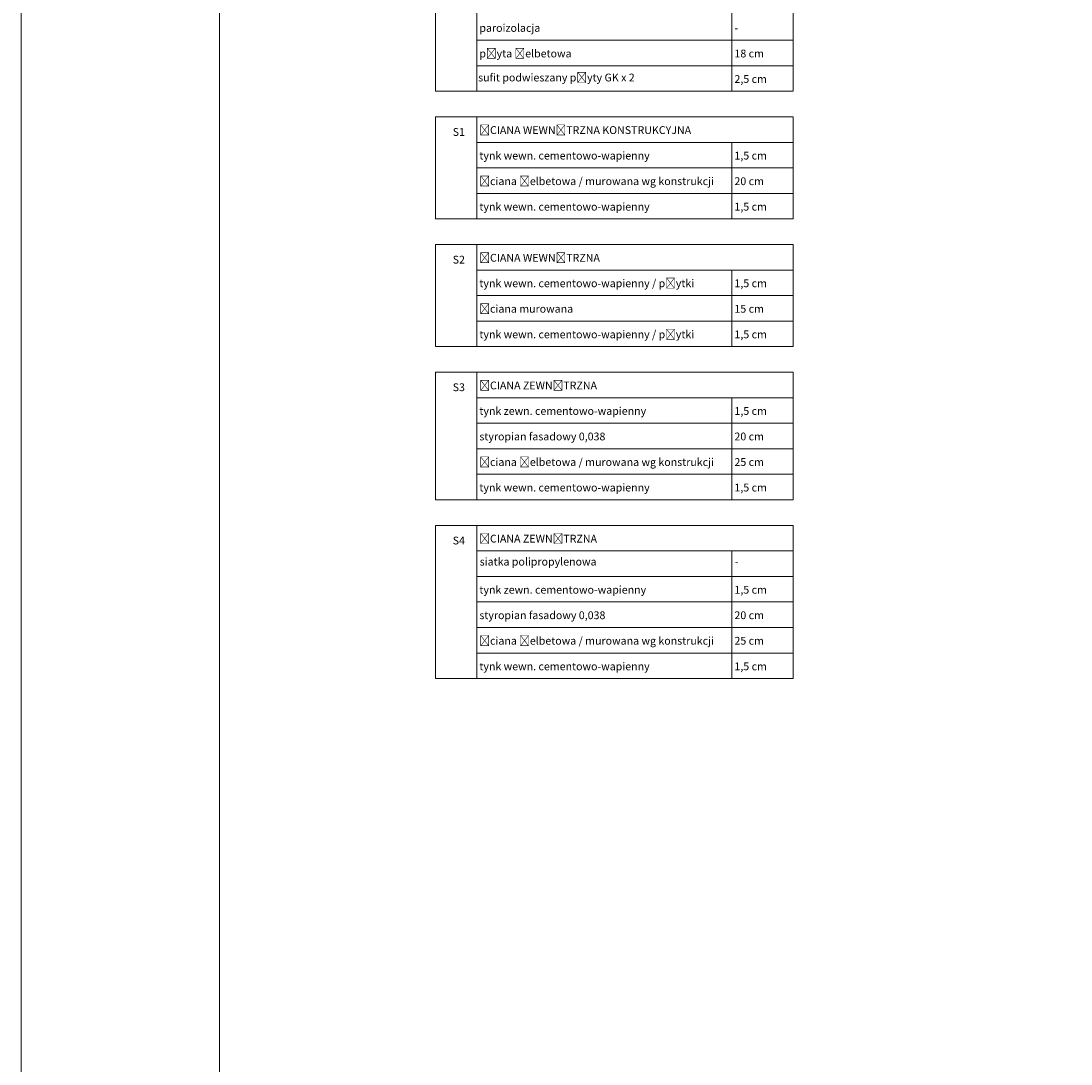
# Model space of a CAD drawing. Header units: millimetres. Extents: x 49908 to 79848, y -11883 to -3092.
# Tile 189 of 222: x 73908 to 75254, y -5849 to -4512. Entities that reach past the tile are written whole.
import ezdxf

# ---------------------------------------------------------------- set-up
doc = ezdxf.new("R2010")
doc.units = ezdxf.units.MM
doc.layers.add('A_CIENKA', color=9, linetype='Continuous', lineweight=9)
doc.layers.add('A_HATCH', color=9, linetype='Continuous', lineweight=9)
doc.layers.add('A_WYMIAR', color=9, linetype='Continuous', lineweight=5, transparency=0.2)
doc.styles.add('Arial', font='arial.ttf')

msp = doc.modelspace()

# ---------------------------------------------------------------- linework, layer by layer
at = {"layer": 'A_CIENKA', "color": 7, "true_color": 0xffffff}
msp.add_lwpolyline([(73907.7, -3092.1), (79847.7, -3092.1), (79847.7, -7292.6), (73907.7, -7292.6), (73907.7, -3092.1)], dxfattribs=at)
at = {"layer": 'A_CIENKA', "color": 2}
msp.add_lwpolyline([(74162.2, -3192.1), (79747.7, -3192.1), (79747.7, -7192.6), (74162.2, -7192.6)], close=True, dxfattribs=at)
at = {"layer": 'A_HATCH'}
for p, q in [((74439.2, -4405.3), (74439.2, -4601.7)), ((74491.9, -4405.3), (74491.9, -4601.7)), ((74897.8, -4405.3), (74897.8, -4601.7)), ((74818.9, -4438), (74818.9, -4601.7)), ((74491.9, -4536.3), (74897.8, -4536.3)), ((74491.9, -4569), (74897.8, -4569)), ((74439.2, -4601.7), (74897.8, -4601.7)), ((74439.2, -4634.5), (74897.8, -4634.5)), ((74439.2, -4634.5), (74439.2, -4765.4)), ((74491.9, -4634.5), (74491.9, -4765.4)), ((74897.8, -4634.5), (74897.8, -4765.4)), ((74491.9, -4667.2), (74897.8, -4667.2)), ((74818.9, -4667.2), (74818.9, -4765.4)), ((74491.9, -4699.9), (74897.8, -4699.9)), ((74491.9, -4732.7), (74897.8, -4732.7)), ((74439.2, -4765.4), (74897.8, -4765.4)), ((74439.2, -4765.4), (74897.8, -4765.4)), ((74439.2, -4798.1), (74897.8, -4798.1)), ((74439.2, -4798.1), (74439.2, -4929.1)), ((74491.9, -4798.1), (74491.9, -4929.1)), ((74897.8, -4798.1), (74897.8, -4929.1)), ((74491.9, -4830.9), (74897.8, -4830.9)), ((74818.9, -4830.9), (74818.9, -4929.1)), ((74491.9, -4863.6), (74897.8, -4863.6)), ((74491.9, -4896.4), (74897.8, -4896.4)), ((74439.2, -4929.1), (74897.8, -4929.1)), ((74439.2, -4929.1), (74897.8, -4929.1)), ((74439.2, -4961.8), (74439.2, -5125.5)), ((74439.2, -4961.8), (74897.8, -4961.8)), ((74491.9, -4961.8), (74491.9, -5125.5)), ((74491.9, -4961.8), (74897.8, -4961.8)), ((74897.8, -4961.8), (74897.8, -5125.5)), ((74491.9, -4994.6), (74897.8, -4994.6)), ((74818.9, -4994.6), (74818.9, -5125.5)), ((74491.9, -5027.3), (74897.8, -5027.3)), ((74491.9, -5060), (74897.8, -5060)), ((74491.9, -5092.8), (74897.8, -5092.8)), ((74439.2, -5125.5), (74897.8, -5125.5)), ((74439.2, -5158.3), (74439.2, -5354.7)), ((74439.2, -5158.3), (74897.8, -5158.3)), ((74491.9, -5158.3), (74491.9, -5354.7)), ((74897.8, -5158.3), (74897.8, -5354.7)), ((74491.9, -5191), (74897.8, -5191)), ((74818.9, -5191), (74818.9, -5354.7)), ((74491.9, -5223.7), (74897.8, -5223.7)), ((74491.9, -5256.5), (74897.8, -5256.5)), ((74491.9, -5289.2), (74897.8, -5289.2)), ((74491.9, -5321.9), (74897.8, -5321.9)), ((74439.2, -5354.7), (74897.8, -5354.7))]:
    msp.add_line(p, q, dxfattribs=at)

# ---------------------------------------------------------------- texts
at = {"layer": 'A_WYMIAR', "char_height": 10, "attachment_point": 1, "style": 'Arial'}
for s, heights, insert in [('paroizolacja', [0], (74495.3, -4515.5)), ('-', [0], (74822.3, -4515.5)), ('płyta żelbetowa', [0], (74495.3, -4548.3)), ('18 cm', [0], (74822.3, -4548.3)), ('sufit podwieszany płyty GK x 2', [0], (74493.7, -4579.1)), ('2,5 cm', [0], (74822.3, -4581)), ('S1', [0], (74461.1, -4648.9)), ('ŚCIANA WEWNĘTRZNA KONSTRUKCYJNA', [0], (74495.3, -4646.5)), ('tynk wewn. cementowo-wapienny', [0], (74495.3, -4679.2)), ('1,5 cm', [0], (74822.3, -4679.2)), ('ściana żelbetowa / murowana wg konstrukcji', [0], (74495.3, -4712)), ('20 cm', [0], (74822.3, -4712)), ('tynk wewn. cementowo-wapienny', [0], (74495.3, -4744.7)), ('1,5 cm', [0], (74822.3, -4744.7)), ('S2', [0], (74461.1, -4812.6)), ('ŚCIANA WEWNĘTRZNA', [0], (74495.3, -4810.2)), ('tynk wewn. cementowo-wapienny / płytki', [0], (74495.3, -4842.9)), ('1,5 cm', [0], (74822.3, -4842.9)), ('ściana murowana', [0], (74495.3, -4875.6)), ('15 cm', [0], (74822.3, -4875.6)), ('tynk wewn. cementowo-wapienny / płytki', [0], (74495.3, -4908.4)), ('1,5 cm', [0], (74822.3, -4908.4)), ('S3', [0], (74461.1, -4976.2)), ('ŚCIANA ZEWNĘTRZNA', [0], (74495.3, -4973.9)), ('tynk zewn. cementowo-wapienny', [0], (74495.3, -5006.6)), ('1,5 cm', [0], (74822.3, -5006.6)), ('styropian fasadowy 0,038', [0], (74495.3, -5039.3)), ('20 cm', [0], (74822.3, -5039.3)), ('\\pxt22;ściana żelbetowa / murowana wg konstrukcji', [10.3], (74495.3, -5072.1)), ('25 cm', [0], (74822.3, -5072.1)), ('tynk wewn. cementowo-wapienny', [0], (74495.3, -5104.8)), ('1,5 cm', [0], (74822.3, -5104.8)), ('ŚCIANA ZEWNĘTRZNA', [0], (74495.3, -5170.3)), ('S4', [0], (74461.1, -5172.7)), ('siatka polipropylenowa', [0], (74495.7, -5199.8)), ('-', [0], (74822.7, -5199.8)), ('tynk zewn. cementowo-wapienny', [0], (74495.3, -5235.8)), ('1,5 cm', [0], (74822.3, -5235.8)), ('styropian fasadowy 0,038', [0], (74495.3, -5268.5)), ('20 cm', [0], (74822.3, -5268.5)), ('\\pxt22;ściana żelbetowa / murowana wg konstrukcji', [10.3], (74495.3, -5301.2)), ('25 cm', [0], (74822.3, -5301.2)), ('tynk wewn. cementowo-wapienny', [0], (74495.3, -5334)), ('1,5 cm', [0], (74822.3, -5334))]:
    msp.add_mtext_dynamic_manual_height_columns(s, width=473.698, gutter_width=1.25, heights=heights, dxfattribs=dict(at, insert=insert))

doc.saveas('drawing.dxf')
